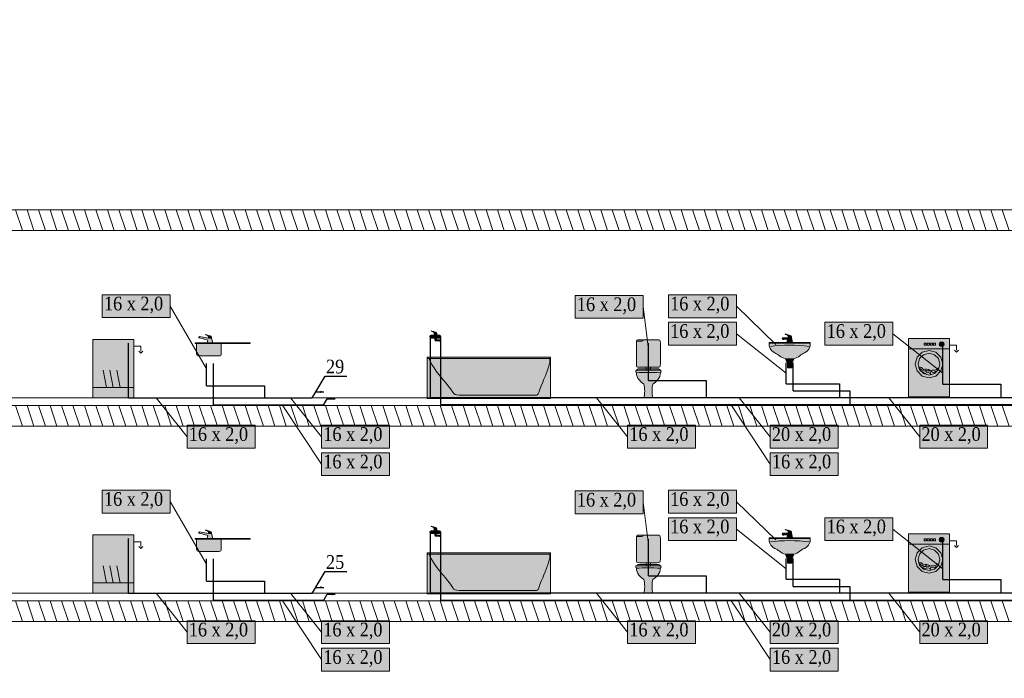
# Model space of a CAD drawing. Header units: millimetres. Extents: x -102560 to 77680, y 7163 to 33028.
# Tile 62 of 80: x -18609 to -4253, y 20602 to 30206. Entities that reach past the tile are written whole.
import ezdxf
from ezdxf import colors
from ezdxf.entities.mleader import LeaderData, LeaderLine
from ezdxf.enums import TextEntityAlignment as Align
from ezdxf.math import Vec2, Vec3

# ---------------------------------------------------------------- set-up
doc = ezdxf.new("R2010")
doc.units = ezdxf.units.MM
for name, color, linetype, lineweight, true_color in [('IS_Działka wody ciepłej', 1, 'Continuous', 30, 0xff0000), ('IS_Działka wody zimnej_etykieta', 7, 'Continuous', 0, 0x000000), ('IS_Konstrukcja (Rozwinięcie)', 7, 'Continuous', 9, 0x000000), ('IS_Odbiornik2', 7, 'Continuous', 0, 0x000000), ('IS_Pralka', 7, 'Continuous', 5, 0x000000), ('IS_Przybory sanitarne1', 7, 'Continuous', 0, 0x000000), ('IS_Umywalka', 7, 'Continuous', 5, 0x000000), ('IS_Wanna', 7, 'Continuous', 5, 0x000000), ('IS_Zlew', 7, 'Continuous', 5, 0x000000), ('IS_Zmywarka', 7, 'Continuous', 5, 0x000000)]:
    doc.layers.add(name, color=color, linetype=linetype, lineweight=lineweight, true_color=true_color)
for name, color, linetype, lineweight in [('IS_Działka wody zimnej', 5, 'Continuous', 30), ('RR_IWK_ciepla woda', 10, 'C.W.U.', 40), ('RR_IWK_opisy', 7, 'Continuous', 0)]:
    doc.layers.add(name, color=color, linetype=linetype, lineweight=lineweight)
doc.styles.add('Garamond_____', font='GARA.TTF')
doc.styles.add('RR', font='GARA.TTF', dxfattribs={"height": 200})
doc.styles.get("Standard").update_dxf_attribs({"font": 'arial.ttf'})
doc.linetypes.add('C.W.U.', pattern='A,16.8,-4.8,["C.W.U.",Standard,S=2.4,R=0,X=-2.4,Y=-1.2],-10.2', length=31.8)

# ---------------------------------------------------------------- blocks, each defined once
blk = doc.blocks.new('16_TypRysWodKan_PralkaAutomatycznaCzescKan_00000000-0000-0000-0000-000000000000_Normal')
at = {"layer": 'IS_Pralka', "lineweight": 50, "true_color": 0xffffff, "transparency": 33554687}
blk.add_hatch(color=7, dxfattribs=at).paths.add_polyline_path([(-0.3, 0.425), (-0.3, -0.425), (0.3, -0.425), (0.3, 0.425)])
h = blk.add_hatch(color=7, dxfattribs=at)
edge = h.paths.add_edge_path(flags=0)
edge.add_ellipse((-0.185, 0.34), major_axis=(0.035, 0), ratio=1, start_angle=0, end_angle=360)
h = blk.add_hatch(color=7, dxfattribs=at)
edge = h.paths.add_edge_path(flags=0)
edge.add_ellipse((0, 0.05), major_axis=(0.2, 0), ratio=1, start_angle=0, end_angle=360)
h = blk.add_hatch(color=7, dxfattribs=at)
edge = h.paths.add_edge_path(flags=0)
edge.add_ellipse((0, 0.05), major_axis=(0.16, 0), ratio=1, start_angle=0, end_angle=360)
at = {"layer": 'IS_Pralka', "lineweight": -2}
for points in [[(-0.3, 0.325), (-0.4, 0.325), (-0.4, 0.255)], [(-0.43, 0.255), (-0.4, 0.225), (-0.37, 0.255)]]:
    blk.add_lwpolyline(points, dxfattribs=at)
for points in [[(-0.3, 0.425), (0.3, 0.425), (0.3, -0.425), (-0.3, -0.425)], [(-0.095, 0.325), (-0.095, 0.355), (-0.065, 0.355), (-0.065, 0.325)], [(-0.05, 0.325), (-0.05, 0.355), (-0.02, 0.355), (-0.02, 0.325)], [(-0.005, 0.325), (-0.005, 0.355), (0.025, 0.355), (0.025, 0.325)], [(0.04, 0.325), (0.04, 0.355), (0.07, 0.355), (0.07, 0.325)]]:
    blk.add_lwpolyline(points, close=True, dxfattribs=at)
at = {"layer": 'IS_Pralka'}
for points in [[(-0.15, 0.34), (-0.155, 0.357), (-0.168, 0.37), (-0.185, 0.375), (-0.203, 0.37), (-0.215, 0.357), (-0.22, 0.34), (-0.215, 0.323), (-0.203, 0.31), (-0.185, 0.305), (-0.168, 0.31), (-0.155, 0.323)], [(0.2, 0.05), (0.173, 0.15), (0.1, 0.223), (0, 0.25), (-0.1, 0.223), (-0.173, 0.15), (-0.2, 0.05), (-0.173, -0.05), (-0.1, -0.123), (0, -0.15), (0.1, -0.123), (0.173, -0.05)], [(0.16, 0.05), (0.138, 0.13), (0.08, 0.188), (0, 0.21), (-0.08, 0.188), (-0.138, 0.13), (-0.16, 0.05), (-0.138, -0.03), (-0.08, -0.088), (0, -0.11), (0.08, -0.088), (0.138, -0.03)]]:
    blk.add_lwpolyline(points, close=True, dxfattribs=at)
at = {"layer": 'IS_Pralka', "lineweight": -2}
blk.add_polyline3d([(-0.3, 0.275, 0), (0.3, 0.275, 0)], dxfattribs=at)
for points, knots in [([(-0.15, 0), (-0.12, -0.015), (-0.095, -0.045), (-0.07, -0.04), (-0.04, -0.035), (-0.015, -0.045), (0, -0.05), (0.035, -0.05), (0.04, -0.03), (0.065, -0.05)], [0, 0, 0, 0, 1, 1, 1, 2, 2, 2, 3, 3, 3, 3]), ([(-0.015, -0.045), (0.01, -0.02), (0.05, -0.015), (0.08, -0.03), (0.1, -0.01), (0.12, 0.025), (0.15, -0.01)], [0, 0, 0, 0, 1, 1, 1, 2, 2, 2, 2]), ([(-0.015, -0.08), (-0.025, -0.035), (-0.045, -0.07), (-0.07, -0.07), (-0.095, -0.065), (-0.095, -0.05), (-0.13, -0.045)], [0, 0, 0, 0, 1, 1, 1, 2, 2, 2, 2]), ([(-0.03, -0.105), (-0.01, -0.055), (0.03, -0.075), (0.055, -0.085), (0.08, -0.08), (0.075, -0.065), (0.12, -0.055)], [0, 0, 0, 0, 1, 1, 1, 2, 2, 2, 2]), ([(0.025, -0.075), (0.035, -0.04), (0.07, -0.06), (0.1, -0.04), (0.115, -0.03), (0.13, -0.01), (0.15, -0.01)], [0, 0, 0, 0, 1, 1, 1, 2, 2, 2, 2])]:
    blk.add_open_spline(points, degree=3, knots=knots, dxfattribs=at)
blk = doc.blocks.new('16_TypRysWodKan_ZmywarkaCzescKan_00000000-0000-0000-0000-000000000000_Normal')
at = {"layer": 'IS_Zmywarka', "lineweight": 50, "true_color": 0xffffff, "transparency": 33554687}
blk.add_hatch(color=7, dxfattribs=at).paths.add_polyline_path([(-0.3, 0.425), (-0.3, -0.425), (0.3, -0.425), (0.3, 0.425)])
at = {"layer": 'IS_Zmywarka', "lineweight": -2}
for points in [[(-0.3, 0.325), (-0.4, 0.325), (-0.4, 0.255)], [(-0.43, 0.255), (-0.4, 0.225), (-0.37, 0.255)], [(0, -0.275), (0.05, -0.025)], [(0.1, -0.275), (0.15, -0.025)]]:
    blk.add_lwpolyline(points, dxfattribs=at)
blk.add_lwpolyline([(-0.3, 0.425), (0.3, 0.425), (0.3, -0.425), (-0.3, -0.425)], close=True, dxfattribs=at)
for points in [[(-0.1, -0.275, 0), (-0.05, -0.025, 0)], [(-0.3, -0.275, 0), (0.3, -0.275, 0)]]:
    blk.add_polyline3d(points, dxfattribs=at)
blk = doc.blocks.new('16_TypRysWodKan_Zlewozmywak1KRusztem_00000000-0000-0000-0000-000000000000_Normal')
at = {"layer": 'IS_Zlew', "lineweight": 50, "true_color": 0xffffff, "transparency": 33554687}
blk.add_hatch(color=7, dxfattribs=at).paths.add_polyline_path([(-0.4, 0.095), (-0.4, 0.085), (0.4, 0.085), (0.4, 0.095)])
h = blk.add_hatch(color=7, dxfattribs=at)
edge = h.paths.add_edge_path(flags=0)
edge.add_spline(control_points=[(0.02, 0.085), (0.02, 0.01), (0.02, 0.04), (0.02, -0.065), (0.02, -0.085), (0.03, -0.095), (0.05, -0.095), (0.2, -0.095), (0.16, -0.095), (0.35, -0.095), (0.37, -0.095), (0.38, -0.085), (0.38, -0.065), (0.38, 0.005), (0.38, -0.02), (0.38, 0.085), (0.2, 0.085), (0.2, 0.085), (0.02, 0.085)], knot_values=[0, 0, 0, 0, 1, 1, 1, 2, 2, 2, 3, 3, 3, 4, 4, 4, 5, 5, 5, 6, 6, 6, 6], weights=[1, 1, 1, 1, 1, 1, 1, 1, 1, 1, 1, 1, 1, 1, 1, 1, 1, 1, 1], degree=3, periodic=0)
at = {"layer": 'IS_Zlew', "lineweight": -2}
blk.add_lwpolyline([(-0.4, 0.095), (0.4, 0.095), (0.4, 0.085), (-0.4, 0.085)], close=True, dxfattribs=at)
blk.add_open_spline([(0.02, 0.085), (0.02, 0.01), (0.02, 0.04), (0.02, -0.065), (0.02, -0.085), (0.03, -0.095), (0.05, -0.095), (0.2, -0.095), (0.16, -0.095), (0.35, -0.095), (0.37, -0.095), (0.38, -0.085), (0.38, -0.065), (0.38, 0.005), (0.38, -0.02), (0.38, 0.085)], degree=3, knots=[0, 0, 0, 0, 1, 1, 1, 2, 2, 2, 3, 3, 3, 4, 4, 4, 5, 5, 5, 5], dxfattribs=at)
blk = doc.blocks.new('16_TypRysWodKan_BateriaStojacaRuchWyl_00000000-0000-0000-0000-000000000000_Normal')
at = {"layer": 'IS_Odbiornik2', "lineweight": 50, "true_color": 0xffffff, "transparency": 33554687}
blk.add_hatch(color=7, dxfattribs=at).paths.add_polyline_path([(-0.01776, -0.06), (0.06224, -0.06), (0.05224, -0.02), (0.16724, 0.015), (0.16724, 0.01), (0.18224, 0.015), (0.18224, 0.02), (0.17224, 0.035), (0.04224, 0.01), (-0.00276, 0.01)])
h = blk.add_hatch(color=7, dxfattribs=at)
edge = h.paths.add_edge_path(flags=0)
edge.add_spline(control_points=[(-0.00276, 0.01), (0.01974, 0.01), (0.01974, 0.01), (0.04224, 0.01), (0.04224, 0.03), (0.04224, 0.035), (0.04724, 0.04), (0.05224, 0.045), (0.06224, 0.05), (0.08224, 0.055), (0.08724, 0.055), (0.08724, 0.06), (0.08224, 0.06), (0.07224, 0.06), (0.01224, 0.04), (0.00224, 0.035), (-0.00276, 0.03), (-0.00276, 0.02), (-0.00276, 0.01)], knot_values=[-6, -6, -6, -6, -5, -5, -5, -4, -4, -4, -3, -3, -3, -2, -2, -2, -1, -1, -1, 0, 0, 0, 0], weights=[1, 1, 1, 1, 1, 1, 1, 1, 1, 1, 1, 1, 1, 1, 1, 1, 1, 1, 1], degree=3, periodic=0)
at = {"layer": 'IS_Odbiornik2', "lineweight": -2}
blk.add_lwpolyline([(-0.01776, -0.06), (-0.00276, 0.01), (0.04224, 0.01), (0.17224, 0.035), (0.18224, 0.02), (0.18224, 0.015), (0.18224, 0.015), (0.16724, 0.01), (0.16724, 0.015), (0.05224, -0.02), (0.06224, -0.06)], close=True, dxfattribs=at)
blk.add_polyline3d([(0.18224, 0.02, 0), (0.16724, 0.015, 0)], dxfattribs=at)
blk.add_open_spline([(-0.00276, 0.01), (-0.00276, 0.02), (-0.00276, 0.03), (0.00224, 0.035), (0.01224, 0.04), (0.07224, 0.06), (0.08224, 0.06), (0.08724, 0.06), (0.08724, 0.055), (0.08224, 0.055), (0.06224, 0.05), (0.05224, 0.045), (0.04724, 0.04), (0.04224, 0.035), (0.04224, 0.03), (0.04224, 0.01)], degree=3, knots=[0, 0, 0, 0, 1, 1, 1, 2, 2, 2, 3, 3, 3, 4, 4, 4, 5, 5, 5, 5], dxfattribs=at)
blk = doc.blocks.new('16_TypRysWodKan_UmywalkaPojedyncza_00000000-0000-0000-0000-000000000000_Normal')
at = {"layer": 'IS_Umywalka', "lineweight": 50, "true_color": 0xffffff, "transparency": 33554687}
h = blk.add_hatch(color=7, dxfattribs=at)
edge = h.paths.add_edge_path(flags=0)
edge.add_spline(control_points=[(-0.3, 0.17), (-0.3, 0.12), (-0.29, 0.07), (-0.215, 0.03), (-0.175, 0.015), (-0.125, -0.04), (-0.06, -0.055), (-0.025, -0.055), (0.01, -0.055), (0.06, -0.055), (0.13, -0.04), (0.175, 0.015), (0.215, 0.03), (0.29, 0.07), (0.3, 0.12), (0.3, 0.175), (0.3, 0.185), (0.3, 0.185), (0.29, 0.185), (0.04, 0.185), (-0.05, 0.185), (-0.29, 0.185), (-0.3, 0.185), (-0.3, 0.185), (-0.3, 0.17)], knot_values=[0, 0, 0, 0, 1, 1, 1, 2, 2, 2, 3, 3, 3, 4, 4, 4, 5, 5, 5, 6, 6, 6, 7, 7, 7, 8, 8, 8, 8], weights=[1, 1, 1, 1, 1, 1, 1, 1, 1, 1, 1, 1, 1, 1, 1, 1, 1, 1, 1, 1, 1, 1, 1, 1, 1], degree=3, periodic=0)
for points in [[(-0.06, -0.055), (-0.04, -0.105), (0.04, -0.105), (0.06, -0.055)], [(-0.03, -0.105), (-0.03, -0.185), (0.03, -0.185), (0.03, -0.105)]]:
    blk.add_hatch(color=7, dxfattribs=at).paths.add_polyline_path(points)
at = {"layer": 'IS_Umywalka', "lineweight": -2}
for points in [[(-0.06, -0.055), (-0.04, -0.105), (0.04, -0.105), (0.06, -0.055)], [(-0.03, -0.105), (-0.03, -0.185), (0.03, -0.185), (0.03, -0.105)]]:
    blk.add_lwpolyline(points, close=True, dxfattribs=at)
blk.add_polyline3d([(-0.3, 0.175, 0), (0.3, 0.175, 0)], dxfattribs=at)
blk.add_open_spline([(-0.3, 0.17), (-0.3, 0.12), (-0.29, 0.07), (-0.215, 0.03), (-0.175, 0.015), (-0.125, -0.04), (-0.06, -0.055), (-0.025, -0.055), (0.01, -0.055), (0.06, -0.055), (0.13, -0.04), (0.175, 0.015), (0.215, 0.03), (0.29, 0.07), (0.3, 0.12), (0.3, 0.175), (0.3, 0.185), (0.3, 0.185), (0.29, 0.185), (0.04, 0.185), (-0.05, 0.185), (-0.29, 0.185), (-0.3, 0.185), (-0.3, 0.185), (-0.3, 0.17)], degree=3, knots=[0, 0, 0, 0, 1, 1, 1, 2, 2, 2, 3, 3, 3, 4, 4, 4, 5, 5, 5, 6, 6, 6, 7, 7, 7, 8, 8, 8, 8], dxfattribs=at)
blk.add_open_spline([(-0.285, 0.125), (-0.1, 0.15), (0.11, 0.15), (0.28, 0.125)], degree=3, dxfattribs=at)
blk = doc.blocks.new('16_TypRysWodKan_BateriaStojaca_00000000-0000-0000-0000-000000000000_Normal')
at = {"layer": 'IS_Odbiornik2', "lineweight": 50, "true_color": 0xffffff, "transparency": 33554687}
blk.add_hatch(color=7, dxfattribs=at).paths.add_polyline_path([(-0.04078, -0.06), (0.03922, -0.06), (0.02922, -0.02), (0.08422, -0.015), (0.08422, -0.02), (0.09922, -0.02), (0.09922, -0.015), (0.10922, -0.01), (0.10422, 0.005), (0.01922, 0.01), (-0.02578, 0.01)])
h = blk.add_hatch(color=7, dxfattribs=at)
edge = h.paths.add_edge_path(flags=0)
edge.add_spline(control_points=[(-0.02578, 0.01), (-0.00328, 0.01), (-0.00328, 0.01), (0.01922, 0.01), (0.01922, 0.03), (0.01922, 0.035), (0.02422, 0.04), (0.02922, 0.045), (0.03922, 0.05), (0.05922, 0.055), (0.06422, 0.055), (0.06422, 0.06), (0.05922, 0.06), (0.04922, 0.06), (-0.01078, 0.04), (-0.02078, 0.035), (-0.02578, 0.03), (-0.02578, 0.02), (-0.02578, 0.01)], knot_values=[-6, -6, -6, -6, -5, -5, -5, -4, -4, -4, -3, -3, -3, -2, -2, -2, -1, -1, -1, 0, 0, 0, 0], weights=[1, 1, 1, 1, 1, 1, 1, 1, 1, 1, 1, 1, 1, 1, 1, 1, 1, 1, 1], degree=3, periodic=0)
at = {"layer": 'IS_Odbiornik2', "lineweight": -2}
blk.add_lwpolyline([(-0.04078, -0.06), (-0.02578, 0.01), (0.01922, 0.01), (0.10422, 0.005), (0.10922, -0.01), (0.09922, -0.015), (0.09922, -0.02), (0.08422, -0.02), (0.08422, -0.015), (0.02922, -0.02), (0.03922, -0.06)], close=True, dxfattribs=at)
blk.add_polyline3d([(0.09922, -0.015, 0), (0.08422, -0.015, 0)], dxfattribs=at)
blk.add_open_spline([(-0.02578, 0.01), (-0.02578, 0.02), (-0.02578, 0.03), (-0.02078, 0.035), (-0.01078, 0.04), (0.04922, 0.06), (0.05922, 0.06), (0.06422, 0.06), (0.06422, 0.055), (0.05922, 0.055), (0.03922, 0.05), (0.02922, 0.045), (0.02422, 0.04), (0.01922, 0.035), (0.01922, 0.03), (0.01922, 0.01)], degree=3, knots=[0, 0, 0, 0, 1, 1, 1, 2, 2, 2, 3, 3, 3, 4, 4, 4, 5, 5, 5, 5], dxfattribs=at)
blk = doc.blocks.new('16_TypRysWodKan_MiskaUstStojaca_00000000-0000-0000-0000-000000000000_Normal')
at = {"layer": 'IS_Przybory sanitarne1', "lineweight": 50, "true_color": 0xffffff, "transparency": 33554687}
h = blk.add_hatch(color=7, dxfattribs=at)
edge = h.paths.add_edge_path(flags=0)
edge.add_spline(control_points=[(-0.175, 0.19), (-0.185, 0.19), (-0.185, 0.19), (-0.185, 0.175), (-0.185, 0.165), (-0.185, 0.16), (-0.175, 0.16), (-0.175, 0.075), (-0.12, 0.02), (-0.065, -0.01), (-0.05, -0.06), (-0.05, -0.165), (-0.065, -0.21), (-0.03, -0.21), (0.035, -0.21), (0.065, -0.21), (0.05, -0.165), (0.05, -0.06), (0.065, -0.01), (0.115, 0.02), (0.175, 0.075), (0.175, 0.16), (0.185, 0.16), (0.185, 0.165), (0.185, 0.175), (0.185, 0.19), (0.185, 0.19), (0.175, 0.19), (0.05, 0.19), (-0.07, 0.19), (-0.175, 0.19)], knot_values=[0, 0, 0, 0, 1, 1, 1, 2, 2, 2, 3, 3, 3, 4, 4, 4, 5, 5, 5, 6, 6, 6, 7, 7, 7, 8, 8, 8, 9, 9, 9, 10, 10, 10, 10], weights=[1, 1, 1, 1, 1, 1, 1, 1, 1, 1, 1, 1, 1, 1, 1, 1, 1, 1, 1, 1, 1, 1, 1, 1, 1, 1, 1, 1, 1, 1, 1], degree=3, periodic=0)
h = blk.add_hatch(color=7, dxfattribs=at)
edge = h.paths.add_edge_path(flags=0)
edge.add_spline(control_points=[(-0.175, 0.185), (0, 0.185), (0, 0.185), (0.175, 0.185), (0.17, 0.2), (0.16, 0.21), (0.15, 0.21), (-0.025, 0.21), (0.02, 0.21), (-0.15, 0.21), (-0.16, 0.21), (-0.17, 0.2), (-0.175, 0.185)], knot_values=[-4, -4, -4, -4, -3, -3, -3, -2, -2, -2, -1, -1, -1, 0, 0, 0, 0], weights=[1, 1, 1, 1, 1, 1, 1, 1, 1, 1, 1, 1, 1], degree=3, periodic=0)
at = {"layer": 'IS_Przybory sanitarne1', "lineweight": -2}
for points, knots in [([(-0.175, 0.19), (-0.185, 0.19), (-0.185, 0.19), (-0.185, 0.175), (-0.185, 0.165), (-0.185, 0.16), (-0.175, 0.16), (-0.175, 0.075), (-0.12, 0.02), (-0.065, -0.01), (-0.05, -0.06), (-0.05, -0.165), (-0.065, -0.21), (-0.03, -0.21), (0.035, -0.21), (0.065, -0.21), (0.05, -0.165), (0.05, -0.06), (0.065, -0.01), (0.115, 0.02), (0.175, 0.075), (0.175, 0.16), (0.185, 0.16), (0.185, 0.165), (0.185, 0.175), (0.185, 0.19), (0.185, 0.19), (0.175, 0.19), (0.05, 0.19), (-0.07, 0.19), (-0.175, 0.19)], [0, 0, 0, 0, 1, 1, 1, 2, 2, 2, 3, 3, 3, 4, 4, 4, 5, 5, 5, 6, 6, 6, 7, 7, 7, 8, 8, 8, 9, 9, 9, 10, 10, 10, 10]), ([(-0.175, 0.185), (-0.17, 0.2), (-0.16, 0.21), (-0.15, 0.21), (0.02, 0.21), (-0.025, 0.21), (0.15, 0.21), (0.16, 0.21), (0.17, 0.2), (0.175, 0.185)], [0, 0, 0, 0, 1, 1, 1, 2, 2, 2, 3, 3, 3, 3])]:
    blk.add_open_spline(points, degree=3, knots=knots, dxfattribs=at)
blk.add_open_spline([(-0.175, 0.155), (-0.055, 0.16), (0.06, 0.16), (0.175, 0.155)], degree=3, dxfattribs=at)
blk = doc.blocks.new('16_TypRysWodKan_SpluczkaUstepowaWlotSrodekNatynk_00000000-0000-0000-0000-000000000000_Normal')
at = {"layer": 'IS_Odbiornik2', "lineweight": 50, "true_color": 0xffffff, "transparency": 33554687}
h = blk.add_hatch(color=7, dxfattribs=at)
edge = h.paths.add_edge_path(flags=0)
edge.add_spline(control_points=[(0.125, 0.225), (0.025, 0.225), (-0.075, 0.225), (-0.125, 0.225), (-0.175, 0.225), (-0.175, 0.225), (-0.175, 0.175), (-0.175, 0.075), (-0.175, -0.025), (-0.175, -0.125), (-0.175, -0.175), (-0.175, -0.175), (-0.125, -0.175), (0, -0.175), (0.05, -0.175), (0.125, -0.175), (0.175, -0.175), (0.175, -0.175), (0.175, -0.125), (0.175, 0.025), (0.175, 0.08), (0.175, 0.175), (0.175, 0.225), (0.175, 0.225), (0.125, 0.225)], knot_values=[-8, -8, -8, -8, -7, -7, -7, -6, -6, -6, -5, -5, -5, -4, -4, -4, -3, -3, -3, -2, -2, -2, -1, -1, -1, 0, 0, 0, 0], weights=[1, 1, 1, 1, 1, 1, 1, 1, 1, 1, 1, 1, 1, 1, 1, 1, 1, 1, 1, 1, 1, 1, 1, 1, 1], degree=3, periodic=0)
at = {"layer": 'IS_Odbiornik2', "lineweight": -2}
for points in [[(0.125, 0.225, 0), (0.125, 0.225, 0), (0.125, 0.225, 0)], [(-0.03, -0.175, 0), (-0.03, -0.225, 0)], [(0.03, -0.175, 0), (0.03, -0.225, 0)]]:
    blk.add_polyline3d(points, dxfattribs=at)
for points, knots in [([(0.125, 0.225), (0.175, 0.225), (0.175, 0.225), (0.175, 0.175), (0.175, 0.08), (0.175, 0.025), (0.175, -0.125), (0.175, -0.175), (0.175, -0.175), (0.125, -0.175), (0.05, -0.175), (0, -0.175), (-0.125, -0.175), (-0.175, -0.175), (-0.175, -0.175), (-0.175, -0.125), (-0.175, -0.025), (-0.175, 0.075), (-0.175, 0.175), (-0.175, 0.225), (-0.175, 0.225), (-0.125, 0.225), (-0.075, 0.225), (0.025, 0.225), (0.125, 0.225)], [0, 0, 0, 0, 1, 1, 1, 2, 2, 2, 3, 3, 3, 4, 4, 4, 5, 5, 5, 6, 6, 6, 7, 7, 7, 8, 8, 8, 8]), ([(0.075, 0.225), (0.075, 0.215), (0.085, 0.205), (0.095, 0.205), (0.145, 0.205), (0.15, 0.205), (0.175, 0.205)], [0, 0, 0, 0, 1, 1, 1, 2, 2, 2, 2])]:
    blk.add_open_spline(points, degree=3, knots=knots, dxfattribs=at)
blk = doc.blocks.new('16_TypRysWodKan_Wanna_00000000-0000-0000-0000-000000000000_Normal')
at = {"layer": 'IS_Wanna', "lineweight": 50, "true_color": 0xffffff, "transparency": 33554687}
blk.add_hatch(color=7, dxfattribs=at).paths.add_polyline_path([(-0.9, 0.3), (-0.9, -0.3), (0.9, -0.3), (0.9, 0.3)])
at = {"layer": 'IS_Wanna', "lineweight": -2}
blk.add_lwpolyline([(-0.9, 0.3), (0.9, 0.3), (0.9, -0.3), (-0.9, -0.3)], close=True, dxfattribs=at)
blk.add_polyline3d([(-0.9, 0.28, 0), (0.9, 0.28, 0)], dxfattribs=at)
blk.add_open_spline([(0.87, 0.28), (0.87, 0.255), (0.825, 0.19), (0.8, 0.145), (0.715, 0.015), (0.625, -0.065), (0.525, -0.21), (0.51, -0.24), (0.48, -0.25), (0.435, -0.25), (-0.025, -0.25), (-0.01, -0.25), (-0.695, -0.25), (-0.71, -0.25), (-0.725, -0.23), (-0.74, -0.18), (-0.81, 0.005), (-0.835, 0.045), (-0.88, 0.19), (-0.885, 0.205), (-0.89, 0.235), (-0.89, 0.28)], degree=3, knots=[0, 0, 0, 0, 1, 1, 1, 2, 2, 2, 3, 3, 3, 4, 4, 4, 5, 5, 5, 6, 6, 6, 7, 7, 7, 7], dxfattribs=at)
blk = doc.blocks.new('16_TypRysWodKan_BateriaCzerpalna_00000000-0000-0000-0000-000000000000_Normal')
at = {"layer": 'IS_Odbiornik2', "lineweight": 50, "true_color": 0xffffff, "transparency": 33554687}
h = blk.add_hatch(color=7, dxfattribs=at)
edge = h.paths.add_edge_path(flags=0)
edge.add_spline(control_points=[(-0.07977, -0.01), (-0.07977, -0.02), (-0.06977, -0.03), (-0.05977, -0.03), (-0.02977, -0.03), (0.03023, -0.03), (0.06023, -0.03), (0.07523, -0.03), (0.08023, -0.025), (0.08023, -0.01), (0.08023, 0.005), (0.07023, 0.01), (0.06023, 0.01), (0.02523, 0.01), (-0.02477, 0.01), (-0.05977, 0.01), (-0.06977, 0.01), (-0.07977, 0), (-0.07977, -0.01)], knot_values=[-6, -6, -6, -6, -5, -5, -5, -4, -4, -4, -3, -3, -3, -2, -2, -2, -1, -1, -1, 0, 0, 0, 0], weights=[1, 1, 1, 1, 1, 1, 1, 1, 1, 1, 1, 1, 1, 1, 1, 1, 1, 1, 1], degree=3, periodic=0)
h = blk.add_hatch(color=7, dxfattribs=at)
edge = h.paths.add_edge_path(flags=0)
edge.add_spline(control_points=[(-0.01977, 0.03), (0.00023, 0.03), (0.00023, 0.03), (0.02023, 0.03), (0.02023, 0.05), (0.02023, 0.05), (0.02523, 0.055), (0.03023, 0.06), (0.04023, 0.065), (0.06023, 0.07), (0.06523, 0.07), (0.06523, 0.075), (0.06023, 0.075), (0.05023, 0.075), (-0.00477, 0.055), (-0.01477, 0.05), (-0.01977, 0.045), (-0.01977, 0.04), (-0.01977, 0.03)], knot_values=[-6, -6, -6, -6, -5, -5, -5, -4, -4, -4, -3, -3, -3, -2, -2, -2, -1, -1, -1, 0, 0, 0, 0], weights=[1, 1, 1, 1, 1, 1, 1, 1, 1, 1, 1, 1, 1, 1, 1, 1, 1, 1, 1], degree=3, periodic=0)
for points in [[(-0.01977, 0.01), (0.02023, 0.01), (0.02023, 0.03), (-0.01977, 0.03)], [(0.01023, -0.03), (-0.00977, -0.03), (-0.00977, -0.04), (0.01023, -0.04)]]:
    blk.add_hatch(color=7, dxfattribs=at).paths.add_polyline_path(points)
h = blk.add_hatch(color=7, dxfattribs=at)
edge = h.paths.add_edge_path(flags=0)
edge.add_spline(control_points=[(0.01023, -0.04), (0.00023, -0.04), (0.00023, -0.04), (-0.00977, -0.04), (-0.00977, -0.05), (-0.00977, -0.055), (-0.01477, -0.055), (-0.02977, -0.055), (-0.01477, -0.055), (-0.05977, -0.055), (-0.06977, -0.055), (-0.07477, -0.06), (-0.07477, -0.065), (-0.07477, -0.07), (-0.07477, -0.07), (-0.07477, -0.075), (-0.06977, -0.075), (-0.06477, -0.075), (-0.05977, -0.075), (-0.05977, -0.07), (-0.05977, -0.07), (-0.05477, -0.07), (0.01023, -0.07), (-0.04977, -0.07), (-0.00977, -0.07), (0.00023, -0.07), (0.01023, -0.07), (0.01023, -0.06), (0.01023, -0.05), (0.01023, -0.05), (0.01023, -0.04)], knot_values=[-10, -10, -10, -10, -9, -9, -9, -8, -8, -8, -7, -7, -7, -6, -6, -6, -5, -5, -5, -4, -4, -4, -3, -3, -3, -2, -2, -2, -1, -1, -1, 0, 0, 0, 0], weights=[1, 1, 1, 1, 1, 1, 1, 1, 1, 1, 1, 1, 1, 1, 1, 1, 1, 1, 1, 1, 1, 1, 1, 1, 1, 1, 1, 1, 1, 1, 1], degree=3, periodic=0)
at = {"layer": 'IS_Odbiornik2', "lineweight": -2}
for points in [[(-0.01977, 0.01), (-0.01977, 0.03), (0.02023, 0.03), (0.02023, 0.01)], [(0.01023, -0.03), (0.01023, -0.04), (-0.00977, -0.04), (-0.00977, -0.03)]]:
    blk.add_lwpolyline(points, close=True, dxfattribs=at)
for points, knots in [([(-0.07977, -0.01), (-0.07977, 0), (-0.06977, 0.01), (-0.05977, 0.01), (-0.02477, 0.01), (0.02523, 0.01), (0.06023, 0.01), (0.07023, 0.01), (0.08023, 0.005), (0.08023, -0.01), (0.08023, -0.025), (0.07523, -0.03), (0.06023, -0.03), (0.03023, -0.03), (-0.02977, -0.03), (-0.05977, -0.03), (-0.06977, -0.03), (-0.07977, -0.02), (-0.07977, -0.01)], [0, 0, 0, 0, 1, 1, 1, 2, 2, 2, 3, 3, 3, 4, 4, 4, 5, 5, 5, 6, 6, 6, 6]), ([(-0.01977, 0.03), (-0.01977, 0.04), (-0.01977, 0.045), (-0.01477, 0.05), (-0.00477, 0.055), (0.05023, 0.075), (0.06023, 0.075), (0.06523, 0.075), (0.06523, 0.07), (0.06023, 0.07), (0.04023, 0.065), (0.03023, 0.06), (0.02523, 0.055), (0.02023, 0.05), (0.02023, 0.05), (0.02023, 0.03)], [0, 0, 0, 0, 1, 1, 1, 2, 2, 2, 3, 3, 3, 4, 4, 4, 5, 5, 5, 5]), ([(0.01023, -0.04), (0.01023, -0.05), (0.01023, -0.05), (0.01023, -0.06), (0.01023, -0.07), (0.00023, -0.07), (-0.00977, -0.07), (-0.04977, -0.07), (0.01023, -0.07), (-0.05477, -0.07), (-0.05977, -0.07), (-0.05977, -0.07), (-0.05977, -0.075), (-0.06477, -0.075), (-0.06977, -0.075), (-0.07477, -0.075), (-0.07477, -0.07), (-0.07477, -0.07), (-0.07477, -0.065), (-0.07477, -0.06), (-0.06977, -0.055), (-0.05977, -0.055), (-0.01477, -0.055), (-0.02977, -0.055), (-0.01477, -0.055), (-0.00977, -0.055), (-0.00977, -0.05), (-0.00977, -0.04)], [0, 0, 0, 0, 1, 1, 1, 2, 2, 2, 3, 3, 3, 4, 4, 4, 5, 5, 5, 6, 6, 6, 7, 7, 7, 8, 8, 8, 9, 9, 9, 9])]:
    blk.add_open_spline(points, degree=3, knots=knots, dxfattribs=at)

msp = doc.modelspace()

# ---------------------------------------------------------------- hatches: boundary and pattern name
at = {"layer": 'IS_Działka wody ciepłej', "extrusion": (0, 0, -1)}
for points in [[(14007, 24678), (14058, 24695), (14058, 24661)], [(14007, 21828), (14058, 21845), (14058, 21811)]]:
    msp.add_hatch(color=256, dxfattribs=at).paths.add_polyline_path(points)
at = {"layer": 'IS_Działka wody zimnej', "extrusion": (0, 0, -1)}
for points in [[(14174, 24778), (14225, 24795), (14225, 24761)], [(14174, 21928), (14225, 21945), (14225, 21911)]]:
    msp.add_hatch(color=256, dxfattribs=at).paths.add_polyline_path(points)
at = {"layer": 'IS_Działka wody zimnej_etykieta', "lineweight": 50, "true_color": 0xffffff, "transparency": 33554687}
for points in [[(-17406, 25862), (-16416, 25862), (-16416, 26196), (-17406, 26196)], [(-10510, 25851), (-9519, 25851), (-9519, 26185), (-10510, 26185)], [(-9150, 25860), (-8159, 25860), (-8159, 26194), (-9150, 26194)], [(-9150, 25460), (-8159, 25460), (-8159, 25794), (-9150, 25794)], [(-6868, 25460), (-5877, 25460), (-5877, 25794), (-6868, 25794)], [(-16168, 23958), (-15178, 23958), (-15178, 24292), (-16168, 24292)], [(-14208, 23958), (-13218, 23958), (-13218, 24292), (-14208, 24292)], [(-9746, 23958), (-8756, 23958), (-8756, 24292), (-9746, 24292)], [(-7666, 23958), (-6676, 23958), (-6676, 24292), (-7666, 24292)], [(-5486, 23958), (-4496, 23958), (-4496, 24292), (-5486, 24292)], [(-14208, 23558), (-13218, 23558), (-13218, 23892), (-14208, 23892)], [(-7666, 23558), (-6676, 23558), (-6676, 23892), (-7666, 23892)], [(-17406, 23012), (-16416, 23012), (-16416, 23346), (-17406, 23346)], [(-10510, 23001), (-9519, 23001), (-9519, 23335), (-10510, 23335)], [(-9150, 23010), (-8159, 23010), (-8159, 23344), (-9150, 23344)], [(-9150, 22610), (-8159, 22610), (-8159, 22944), (-9150, 22944)], [(-6868, 22610), (-5877, 22610), (-5877, 22944), (-6868, 22944)], [(-16168, 21108), (-15178, 21108), (-15178, 21442), (-16168, 21442)], [(-14208, 21108), (-13218, 21108), (-13218, 21442), (-14208, 21442)], [(-9746, 21108), (-8756, 21108), (-8756, 21442), (-9746, 21442)], [(-7666, 21108), (-6676, 21108), (-6676, 21442), (-7666, 21442)], [(-5486, 21108), (-4496, 21108), (-4496, 21442), (-5486, 21442)], [(-14208, 20708), (-13218, 20708), (-13218, 21042), (-14208, 21042)], [(-7666, 20708), (-6676, 20708), (-6676, 21042), (-7666, 21042)]]:
    msp.add_hatch(color=7, dxfattribs=at).paths.add_polyline_path(points)
at = {"layer": 'IS_Konstrukcja (Rozwinięcie)', "true_color": 0xc0c0c0, "transparency": 33554687, "extrusion": (0, 0, -1)}
h = msp.add_hatch(dxfattribs=at)
h.set_pattern_fill('ANSI31', color=9, scale=50.000001, angle=206.6202, style=0)
h.set_pattern_definition([(251.62016, (137390, 27280.6), (150.65169, -50.05629), [])])
h.paths.add_polyline_path([(-2610, 27431), (-2610, 27131), (60060, 27131), (60060, 27431)])
h = msp.add_hatch(dxfattribs=at)
h.set_pattern_fill('ANSI31', color=9, scale=50.000001, angle=206.6202, style=0)
h.set_pattern_definition([(251.62016, (137390, 24430.6), (150.65169, -50.05629), [])])
h.paths.add_polyline_path([(-2610, 24581), (-2610, 24281), (60060, 24281), (60060, 24581)])
h = msp.add_hatch(dxfattribs=at)
h.set_pattern_fill('ANSI31', color=9, scale=50.000001, angle=206.6202, style=0)
h.set_pattern_definition([(251.62016, (137390, 21580.6), (150.65169, -50.05629), [])])
h.paths.add_polyline_path([(-2610, 21731), (-2610, 21431), (60060, 21431), (60060, 21731)])

# ---------------------------------------------------------------- linework, layer by layer
at = {"layer": 'IS_Działka wody ciepłej'}
for p, q in [((-12468, 24593), (-12468, 25584)), ((-15784, 24592), (-15784, 25193)), ((-7332, 24793), (-7332, 25201)), ((-7332, 24793), (-6507, 24793)), ((-6507, 24793), (-6507, 24593)), ((-6507, 24780), (-6507, 24593)), ((-15784, 24592), (-14177, 24593)), ((-12468, 24593), (-1127, 24593)), ((-12468, 21743), (-12468, 22734)), ((-15784, 21742), (-15784, 22343)), ((-7332, 21943), (-7332, 22351)), ((-7332, 21943), (-6507, 21943)), ((-6507, 21943), (-6507, 21743)), ((-6507, 21930), (-6507, 21743)), ((-15784, 21742), (-14177, 21743)), ((-12468, 21743), (-1127, 21743))]:
    msp.add_line(p, q, dxfattribs=at)
for points in [[(-14177, 24593), (-14126, 24678), (-14007, 24678)], [(-14177, 21743), (-14126, 21828), (-14007, 21828)]]:
    msp.add_lwpolyline(points, dxfattribs=at)
at = {"layer": 'IS_Działka wody zimnej'}
for p, q in [((-12618, 24693), (-12618, 25584)), ((-17025, 24693), (-17025, 25489)), ((-9443, 24946), (-9443, 25488)), ((-5151, 24893), (-5151, 25504)), ((-15885, 24868), (-15885, 25193)), ((-7433, 24896), (-7433, 25201)), ((-15885, 24868), (-15040, 24868)), ((-15040, 24868), (-15040, 24696)), ((-9443, 24946), (-8599, 24946)), ((-8599, 24946), (-8599, 24693)), ((-7433, 24896), (-6657, 24896)), ((-6657, 24896), (-6657, 24696)), ((-5151, 24893), (-4306, 24893)), ((-4306, 24893), (-4306, 24693)), ((-17025, 24693), (-14344, 24693)), ((-12618, 21843), (-12618, 22734)), ((-17025, 21843), (-17025, 22639)), ((-9443, 22096), (-9443, 22638)), ((-5151, 22043), (-5151, 22654)), ((-15885, 22018), (-15885, 22343)), ((-7433, 22046), (-7433, 22351)), ((-15885, 22018), (-15040, 22018)), ((-15040, 22018), (-15040, 21846)), ((-9443, 22096), (-8599, 22096)), ((-8599, 22096), (-8599, 21843)), ((-7433, 22046), (-6657, 22046)), ((-6657, 22046), (-6657, 21846)), ((-5151, 22043), (-4306, 22043)), ((-4306, 22043), (-4306, 21843)), ((-17025, 21843), (-14344, 21843))]:
    msp.add_line(p, q, dxfattribs=at)
at = {"layer": 'IS_Działka wody zimnej', "ltscale": 20}
for p, q in [((-1102, 24693), (-12618, 24693)), ((-1102, 21843), (-12618, 21843))]:
    msp.add_line(p, q, dxfattribs=at)
at = {"layer": 'IS_Działka wody zimnej'}
for points in [[(-14344, 24693), (-14293, 24778), (-14174, 24778)], [(-14344, 21843), (-14293, 21928), (-14174, 21928)]]:
    msp.add_lwpolyline(points, dxfattribs=at)
at = {"layer": 'IS_Działka wody zimnej_etykieta'}
for p, q in [((-15885, 25116), (-16416, 26029)), ((-9443, 25400), (-9519, 26018)), ((-7583, 25470), (-8159, 26027)), ((-7433, 25050), (-8159, 25627)), ((-5151, 25050), (-5877, 25627)), ((-16168, 24125), (-16620, 24693)), ((-14208, 24125), (-14660, 24693)), ((-9746, 24125), (-10198, 24693)), ((-7666, 24125), (-8118, 24693)), ((-5486, 24125), (-5938, 24693)), ((-14208, 23725), (-14781, 24592)), ((-7666, 23725), (-8240, 24593)), ((-15885, 22266), (-16416, 23179)), ((-9443, 22550), (-9519, 23168)), ((-7583, 22620), (-8159, 23177)), ((-7433, 22200), (-8159, 22777)), ((-5151, 22200), (-5877, 22777)), ((-16168, 21275), (-16620, 21843)), ((-14208, 21275), (-14660, 21843)), ((-9746, 21275), (-10198, 21843)), ((-7666, 21275), (-8118, 21843)), ((-5486, 21275), (-5938, 21843)), ((-14208, 20875), (-14781, 21742)), ((-7666, 20875), (-8240, 21743))]:
    msp.add_line(p, q, dxfattribs=at)
for points in [[(-17406, 25862), (-16416, 25862), (-16416, 26196), (-17406, 26196)], [(-10510, 25851), (-9519, 25851), (-9519, 26185), (-10510, 26185)], [(-9150, 25860), (-8159, 25860), (-8159, 26194), (-9150, 26194)], [(-9150, 25460), (-8159, 25460), (-8159, 25794), (-9150, 25794)], [(-6868, 25460), (-5877, 25460), (-5877, 25794), (-6868, 25794)], [(-16168, 23958), (-15178, 23958), (-15178, 24292), (-16168, 24292)], [(-14208, 23958), (-13218, 23958), (-13218, 24292), (-14208, 24292)], [(-9746, 23958), (-8756, 23958), (-8756, 24292), (-9746, 24292)], [(-7666, 23958), (-6676, 23958), (-6676, 24292), (-7666, 24292)], [(-5486, 23958), (-4496, 23958), (-4496, 24292), (-5486, 24292)], [(-14208, 23558), (-13218, 23558), (-13218, 23892), (-14208, 23892)], [(-7666, 23558), (-6676, 23558), (-6676, 23892), (-7666, 23892)], [(-17406, 23012), (-16416, 23012), (-16416, 23346), (-17406, 23346)], [(-10510, 23001), (-9519, 23001), (-9519, 23335), (-10510, 23335)], [(-9150, 23010), (-8159, 23010), (-8159, 23344), (-9150, 23344)], [(-9150, 22610), (-8159, 22610), (-8159, 22944), (-9150, 22944)], [(-6868, 22610), (-5877, 22610), (-5877, 22944), (-6868, 22944)], [(-16168, 21108), (-15178, 21108), (-15178, 21442), (-16168, 21442)], [(-14208, 21108), (-13218, 21108), (-13218, 21442), (-14208, 21442)], [(-9746, 21108), (-8756, 21108), (-8756, 21442), (-9746, 21442)], [(-7666, 21108), (-6676, 21108), (-6676, 21442), (-7666, 21442)], [(-5486, 21108), (-4496, 21108), (-4496, 21442), (-5486, 21442)], [(-14208, 20708), (-13218, 20708), (-13218, 21042), (-14208, 21042)], [(-7666, 20708), (-6676, 20708), (-6676, 21042), (-7666, 21042)]]:
    msp.add_lwpolyline(points, close=True, dxfattribs=at)
at = {"layer": 'IS_Konstrukcja (Rozwinięcie)'}
for p, q in [((-60060, 27431), (4501, 27431)), ((-60060, 27131), (4501, 27131)), ((-60060, 24693), (4501, 24693)), ((-60060, 24581), (4501, 24581)), ((-60060, 24281), (4501, 24281)), ((-60060, 21843), (4501, 21843)), ((-60060, 21731), (4501, 21731)), ((-60060, 21431), (4501, 21431))]:
    msp.add_line(p, q, dxfattribs=at)

# ---------------------------------------------------------------- block references
at = {"layer": 'IS_Odbiornik2', "xscale": -1000, "yscale": 1000, "zscale": 1000}
for name, p in [('16_TypRysWodKan_BateriaStojacaRuchWyl_00000000-0000-0000-0000-000000000000_Normal', (-15813, 25553)), ('16_TypRysWodKan_BateriaCzerpalna_00000000-0000-0000-0000-000000000000_Normal', (-12548, 25594)), ('16_TypRysWodKan_BateriaStojaca_00000000-0000-0000-0000-000000000000_Normal', (-7383, 25561)), ('16_TypRysWodKan_SpluczkaUstepowaWlotSrodekNatynk_00000000-0000-0000-0000-000000000000_Normal', (-9443, 25313)), ('16_TypRysWodKan_BateriaStojacaRuchWyl_00000000-0000-0000-0000-000000000000_Normal', (-15813, 22703)), ('16_TypRysWodKan_BateriaCzerpalna_00000000-0000-0000-0000-000000000000_Normal', (-12548, 22744)), ('16_TypRysWodKan_SpluczkaUstepowaWlotSrodekNatynk_00000000-0000-0000-0000-000000000000_Normal', (-9443, 22463)), ('16_TypRysWodKan_BateriaStojaca_00000000-0000-0000-0000-000000000000_Normal', (-7383, 22711))]:
    msp.add_blockref(name, p, dxfattribs=at)
at = {"layer": 'IS_Pralka', "xscale": -1000, "yscale": 1000, "zscale": 1000}
for p in [(-5351, 25133), (-5351, 22283)]:
    msp.add_blockref('16_TypRysWodKan_PralkaAutomatycznaCzescKan_00000000-0000-0000-0000-000000000000_Normal', p, dxfattribs=at)
at = {"layer": 'IS_Przybory sanitarne1', "xscale": -1000, "yscale": 1000, "zscale": 1000}
for p in [(-9443, 24903), (-9443, 22053)]:
    msp.add_blockref('16_TypRysWodKan_MiskaUstStojaca_00000000-0000-0000-0000-000000000000_Normal', p, dxfattribs=at)
at = {"layer": 'IS_Umywalka', "xscale": -1000, "yscale": 1000, "zscale": 1000}
for p in [(-7383, 25316), (-7383, 22466)]:
    msp.add_blockref('16_TypRysWodKan_UmywalkaPojedyncza_00000000-0000-0000-0000-000000000000_Normal', p, dxfattribs=at)
at = {"layer": 'IS_Wanna', "xscale": -1000, "yscale": 1000, "zscale": 1000}
for p in [(-11768, 24983), (-11768, 22133)]:
    msp.add_blockref('16_TypRysWodKan_Wanna_00000000-0000-0000-0000-000000000000_Normal', p, dxfattribs=at)
at = {"layer": 'IS_Zlew', "xscale": -1000, "yscale": 1000, "zscale": 1000}
for p in [(-15650, 25398), (-15650, 22548)]:
    msp.add_blockref('16_TypRysWodKan_Zlewozmywak1KRusztem_00000000-0000-0000-0000-000000000000_Normal', p, dxfattribs=at)
at = {"layer": 'IS_Zmywarka', "xscale": -1000, "yscale": 1000, "zscale": 1000}
for p in [(-17244, 25118), (-17244, 22268)]:
    msp.add_blockref('16_TypRysWodKan_ZmywarkaCzescKan_00000000-0000-0000-0000-000000000000_Normal', p, dxfattribs=at)

# ---------------------------------------------------------------- texts
at = {"layer": 'IS_Działka wody zimnej_etykieta', "color": 5, "transparency": 33554687, "style": 'Garamond_____'}
for s, p in [('16 x 2,0', (-17381, 26167)), ('16 x 2,0', (-10485, 26156)), ('16 x 2,0', (-9125, 25766)), ('16 x 2,0', (-6843, 25766)), ('16 x 2,0', (-16143, 24263)), ('16 x 2,0', (-14183, 24263)), ('16 x 2,0', (-9721, 24263)), ('20 x 2,0', (-7641, 24263)), ('20 x 2,0', (-5461, 24263)), ('16 x 2,0', (-17381, 23317)), ('16 x 2,0', (-10485, 23306)), ('16 x 2,0', (-9125, 22916)), ('16 x 2,0', (-6843, 22916)), ('16 x 2,0', (-16143, 21413)), ('16 x 2,0', (-14183, 21413)), ('16 x 2,0', (-9721, 21413)), ('20 x 2,0', (-7641, 21413)), ('20 x 2,0', (-5461, 21413))]:
    msp.add_text(s, height=200, dxfattribs=at).set_placement(p, align=Align.TOP_LEFT)
at = {"layer": 'RR_IWK_ciepla woda', "linetype": 'Continuous', "ltscale": 20, "style": 'Garamond_____'}
for p in [(-9125, 26166), (-14183, 23863), (-7641, 23863), (-9125, 23316), (-14183, 21013), (-7641, 21013)]:
    msp.add_text('16 x 2,0', height=200, dxfattribs=at).set_placement(p, align=Align.TOP_LEFT)
at = {"layer": 'RR_IWK_opisy', "insert": (-102161, 30202), "char_height": 200, "width": 12404.74, "attachment_point": 1, "style": 'RR'}
msp.add_mtext('\\pi-500,l500,xqjt0,2;UWAGI:\\P1.^IBudynek zasilany będzie z projektowanego przyłącza wodociągowego - wg odrębnego opracowania;\\P2.^IGłówny zestaw wodomierzowy  zlokalizowany będzie w studni wodomierzowej;\\P3.^IIndywidualne zestawy wodomierzowe dla poszczególnych mieszkań instalowane będą w\\~szachtach instalacyjnych na korytarzach ogólnych;\\P4.^IInstalację rozdzielczą wody zimnej, ciepłej i cyrkulacji należy prowadzić pod stropem parteru oraz w\\~szachtach; \\P5.^IDoprowadzenie wody do poszczególnych mieszkań z szafek rodzielaczy prowadzić w\\~warstwach posadzkowych;\\P6.^IInstalację rozdzielczą prowadzoną pod stropem i w szachtach wykonać z rur stalowych zaciskowych;\\P7.^IInstalację prowwadzoną w posadzce wykonać z rur tworzywowych PERT;\\P8.^IPodejścia pod pojedyncze przybory wykonywać rurą %%c16x2,0;\\P9.^ICiepła woda przygotowywana będzie centralnie w zasobniku ciepłej wody zasilanym z\\~pompy ciepła;\\P10.^INależy wykonać instalację cyrkulacji;\\P11.^ICałość instalacji wodociągowej należy izolować termicznie;\\P12.^IWszystkie roboty należy wykonać zgodnie z Polskimi Normami, Warunkami Technicznymi Wykonania i Odbioru Robót oraz zgodnie ze sztuką budowlaną;\\P13.^IRysunki rozpatrywać łącznie z informacjami zawartymi w części opisowej oraz z\\~dokumentacją branżową;\\P14.^IUwagi i opisy zamieszczane w części rys. projektu stanowią integralną część niniejszego opracowania;\\P15.^IWszystkie wymiary, otwory i rzędne należy sprawdzić na budowie, a wszelkie odstępstwa należy korygować przy udziale projektanta i użytkownika, prace montażowe wykonywać zgodnie z obowiązującymi przepisami BHP, zarządzeniami oraz normami PN;\\P16.^IWszelkie wątpliwości i niejasności należy wyjaśnić z projektantem.', dxfattribs=at)

# ---------------------------------------------------------------- leaders
at = {"layer": 'RR_IWK_opisy', "ltscale": 40}
ml = msp.add_multileader_mtext('Standard', dxfattribs=at)
ml.set_content('\\fGaramond|b0|i0;29')
ml.set_leader_properties()
ml.build(insert=Vec2(0, 0))
ml.multileader.update_dxf_attribs({"text_left_attachment_type": 6, "text_right_attachment_type": 6})
ctx = ml.context
ctx.base_point, ctx.char_height, ctx.plane_origin = Vec3(-14145, 25008), 200, Vec3(-43549, 8507)
ctx.left_attachment, ctx.right_attachment = 6, 6
notes = []
notes.append((ctx, [(0, (1, 1, 0), (-14153, 25008), (1, 0), 8, [(0, [(-14293, 24778)], 0, [])])]))
ctx.mtext.insert = Vec3(-14143, 25248)
ml = msp.add_multileader_mtext('Standard', dxfattribs=at)
ml.set_content('\\fGaramond|b0|i0;25')
ml.set_leader_properties()
ml.build(insert=Vec2(0, 0))
ml.multileader.update_dxf_attribs({"text_left_attachment_type": 6, "text_right_attachment_type": 6})
ctx = ml.context
ctx.base_point, ctx.char_height, ctx.plane_origin = Vec3(-14145, 22158), 200, Vec3(-43549, 5657)
ctx.left_attachment, ctx.right_attachment = 6, 6
notes.append((ctx, [(0, (1, 1, 0), (-14153, 22158), (1, 0), 8, [(0, [(-14293, 21928)], 0, [])])]))
ctx.mtext.insert = Vec3(-14143, 22398)
for ctx, leaders in notes:
    for number, flags, end, landing, length, lines in leaders:
        leader = LeaderData()
        leader.index, (leader.has_last_leader_line, leader.has_dogleg_vector, leader.attachment_direction) = number, flags
        leader.last_leader_point, leader.dogleg_vector, leader.dogleg_length = Vec3(end), Vec3(landing), length
        for number, points, colour, breaks in lines:
            line = LeaderLine()
            line.index, line.vertices, line.color, line.breaks = number, Vec3.list(points), colors.encode_raw_color(colour), breaks
            leader.lines.append(line)
        ctx.leaders.append(leader)

doc.saveas('drawing.dxf')
